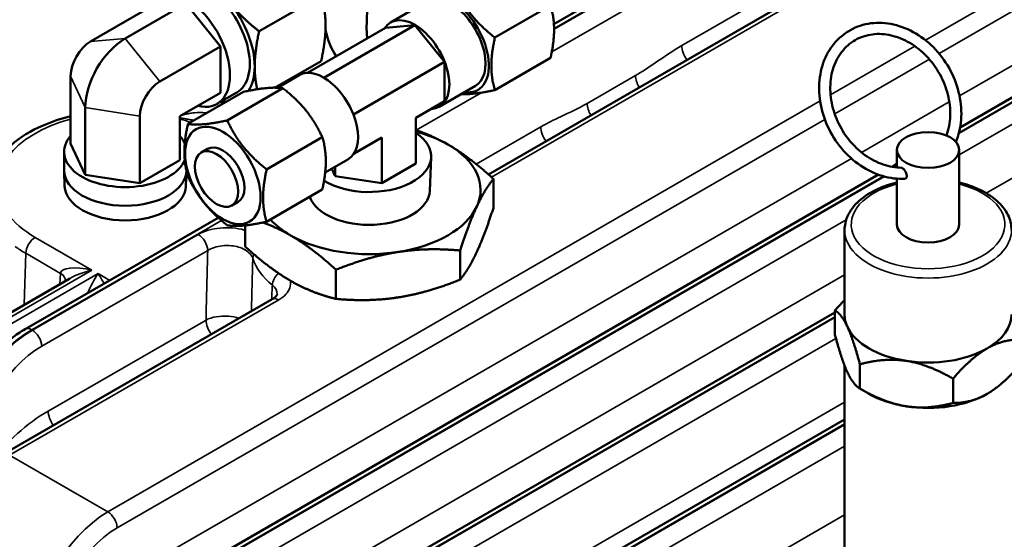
# Model space of a CAD drawing. Header units: inches. Extents: x 1 to 237, y 4 to 150.
# Tile 117 of 151: x 181.44 to 185.86, y 125.01 to 127.34. Entities that reach past the tile are written whole.
import ezdxf

# ---------------------------------------------------------------- set-up
doc = ezdxf.new("R2010")
doc.units = ezdxf.units.IN
doc.header["$LTSCALE"] = 7
doc.header["$MEASUREMENT"] = 0
doc.layers.add('Visible (ANSI)', color=7, linetype='Continuous', lineweight=50)
doc.layers.add('Visible Narrow (ANSI)', color=7, linetype='Continuous', lineweight=35)

msp = doc.modelspace()

# ---------------------------------------------------------------- linework, layer by layer
at = {"layer": 'Visible (ANSI)'}
for p, q in [((183.8397, 127.3231), (184.4673, 127.6854)), ((183.5456, 126.6471), (185.25, 127.6311)), ((182.7942, 127.4511), (182.5155, 127.2902)), ((183.1059, 127.3301), (183.2685, 127.424)), ((181.7586, 127.2444), (182.0302, 127.4011)), ((181.9142, 127.2583), (182.1857, 127.415)), ((182.1857, 127.415), (182.3413, 127.2215)), ((183.5745, 127.2618), (183.8247, 127.4063)), ((185.6643, 126.8579), (186.6372, 127.4195)), ((182.7327, 127.1035), (183.0827, 127.3056)), ((183.2153, 127.3174), (182.8067, 127.0816)), ((183.2153, 127.3174), (183.0827, 127.3056)), ((183.3478, 127.1525), (183.2153, 127.3174)), ((182.0698, 127.0647), (182.3413, 127.2215)), ((182.3413, 127.2215), (182.3413, 127.0141)), ((183.5745, 127.0261), (183.8247, 127.1706)), ((182.7942, 127.1565), (182.5873, 127.037)), ((182.9389, 126.9164), (183.3478, 127.1525)), ((183.3478, 126.9757), (183.3478, 127.1525)), ((181.6688, 126.7867), (181.6688, 127.0888)), ((182.6958, 127.0933), (182.5977, 127.0367)), ((184.2067, 127.0834), (184.2067, 127.0834)), ((182.6226, 127.0342), (182.3725, 126.8898)), ((183.3246, 126.9512), (183.4873, 127.0451)), ((182.1596, 126.9092), (182.3413, 127.0141)), ((182.4459, 127.0184), (182.1957, 126.874)), ((182.4154, 127.0155), (182.3263, 126.964)), ((181.7346, 126.645), (181.7346, 126.9471)), ((183.2193, 126.9015), (183.3478, 126.9757)), ((181.9799, 126.6071), (181.9799, 126.9092)), ((182.1596, 126.7108), (182.1596, 126.9092)), ((183.2193, 126.9015), (183.2193, 126.696)), ((182.7994, 126.8143), (182.5492, 126.6699)), ((182.9418, 126.7413), (183.0662, 126.8131)), ((183.0662, 126.8131), (183.0662, 126.6076)), ((185.6027, 126.8223), (185.6033, 126.8226)), ((181.7346, 126.645), (181.6688, 126.7867)), ((182.2838, 126.7617), (182.2556, 126.7453)), ((181.6394, 126.6649), (181.6394, 126.7487)), ((183.2823, 126.5738), (183.2881, 126.7248)), ((185.3804, 126.6783), (185.3804, 126.7569)), ((185.6604, 126.4221), (185.6604, 126.7569)), ((182.1596, 126.7108), (181.9799, 126.6071)), ((182.9145, 126.7144), (182.8124, 126.6555)), ((182.8571, 126.6399), (182.842, 126.6726)), ((182.8571, 126.6813), (182.8571, 126.6399)), ((183.2193, 126.696), (183.0662, 126.6076)), ((185.3584, 126.6813), (185.3804, 126.694)), ((181.642, 126.5943), (181.6395, 126.6615)), ((181.9799, 126.6071), (181.7346, 126.645)), ((182.1864, 126.5943), (182.1889, 126.6615)), ((182.2413, 124.8816), (185.2974, 126.646)), ((183.0662, 126.6076), (182.8571, 126.6399)), ((183.5679, 126.4959), (183.5679, 126.6271)), ((185.3804, 126.4221), (185.3804, 126.6281)), ((182.7994, 126.5786), (182.5492, 126.4342)), ((182.4213, 126.5235), (182.3931, 126.5072)), ((181.464, 125.9515), (182.3318, 126.4525)), ((182.4525, 126.3233), (182.4525, 126.4179)), ((185.1454, 126.018), (185.1454, 126.3976)), ((183.4185, 126.1739), (183.4185, 126.3051)), ((182.8608, 126.0876), (182.8608, 126.2188)), ((181.2103, 125.9173), (181.6646, 126.1795)), ((182.6567, 126.169), (182.6552, 126.1699)), ((181.3644, 125.3878), (182.5741, 126.0862)), ((182.6797, 124.6284), (185.1022, 126.0271)), ((185.1022, 126.0353), (185.1022, 125.9259)), ((185.1454, 125.788), (185.1454, 124.8953)), ((185.2142, 125.7938), (185.2142, 125.6844)), ((185.6325, 125.7291), (185.6325, 125.6197)), ((185.2553, 125.6608), (185.2142, 125.6844)), ((183.6561, 124.6859), (185.1454, 125.5458))]:
    msp.add_line(p, q, dxfattribs=at)
for centre, major_axis, start_param, end_param in [((180.5526, 126.1591), (-1.5, -2.5981), 2.489286, 6.784901), ((180.5526, 126.1591), (1.485, 2.5721), 5.632232, 9.924273), ((180.5526, 126.1591), (-1.48, -2.5634), 2.491096, 6.781507), ((182.2748, 127.2591), (0.1406, -0.2436), 0, 3.141593), ((182.1857, 127.2076), (-0.1406, 0.2436), 2.631001, 6.793777), ((183.3779, 127.2346), (0.12, -0.2078), 5.859204, 9.848759), ((183.5177, 127.6111), (0.3672, 0.6361), 2.109995, 2.446903), ((183.3779, 127.2346), (0.1094, -0.1894), 0, 3.141593), ((182.2748, 127.2591), (-0.1563, 0.2706), 3.926991, 4.974188), ((183.2153, 127.1407), (-0.1094, 0.1894), 2.84391, 6.580868), ((183.319, 127.7258), (-0.3672, -0.6361), 5.730372, 5.990658), ((181.9142, 127.0508), (0.127, 0.22), 0.785398, 2.356194), ((181.7586, 127.1407), (0.0635, 0.11), 0.785398, 2.356194), ((182.2748, 127.2591), (0.1563, -0.2706), 0.27344, 0.785398), ((182.8051, 126.9039), (0.1094, -0.1894), 0, 3.141593), ((180.5526, 126.1591), (-1.5, -2.5981), 2.232129, 2.234721), ((182.0698, 126.961), (0.0635, 0.11), 0.785398, 2.356194), ((180.5526, 126.1591), (-1.48, -2.5634), 2.230443, 2.233071), ((180.5526, 126.1591), (1.485, 2.5721), 5.372462, 5.375081), ((182.2748, 127.2591), (0.1563, -0.2706), 5.832158, 5.936596), ((181.9142, 126.7487), (0.2747, 0), 2.674977, 6.049465), ((181.9142, 126.7487), (0.2747, 0), 0.231918, 0.466616), ((183.0102, 126.7283), (0.2779, 0), 3.893601, 7.002181), ((183.0102, 126.5773), (-0.5, 0), 3.926991, 4.280862), ((182.3526, 126.6426), (-0.0688, 0.1191), 3.141593, 6.283185), ((183.0102, 126.5773), (0.5, 0), 6.021386, 7.068583), ((181.9142, 126.6649), (-0.2747, 0), 0, 3.138657), ((181.9142, 126.5977), (0.2723, 0), 3.16305, 6.261728), ((183.0102, 126.5773), (0.2722, 0), 3.340347, 6.261172), ((183.0102, 126.5773), (0.5, 0), 4.974188, 6.021386), ((183.0102, 126.5773), (0.5, 0), 3.620909, 3.926991), ((185.5204, 126.4221), (0.14, 0), 3.141593, 6.283185), ((183.0102, 126.5773), (0.5, 0), 3.926991, 4.974188), ((185.5204, 126.018), (-0.375, 0), 0, 0.261799), ((185.5204, 126.018), (0.375, 0), 5.497787, 6.283185), ((185.5204, 126.018), (-0.375, 0), 0.261799, 1.308997), ((185.5204, 126.018), (-0.375, 0), 1.308997, 2.356194), ((185.5204, 125.8139), (-0.375, 0), 0.785398, 1.308997), ((185.5204, 125.8139), (-0.375, 0), 1.308997, 2.356194)]:
    msp.add_ellipse(centre, major_axis=major_axis, ratio=0.57735, start_param=start_param, end_param=end_param, dxfattribs=at)
for centre, major_axis in [((182.3526, 126.6426), (0.12, -0.2078)), ((185.5204, 126.7569), (-0.14, 0)), ((182.3243, 126.6263), (-0.0688, 0.1191))]:
    msp.add_ellipse(centre, major_axis=major_axis, ratio=0.57735, dxfattribs=at)
for points, weights in [([(183.3978, 127.4817), (183.4567, 127.3548), (183.5745, 127.2618)], [1.08785418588, 1.25614581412, 1.08785418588]), ([(182.814, 127.3152), (182.814, 127.3836), (182.7942, 127.4511)], [1, 1.08259182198, 1.08785887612]), ([(182.3853, 127.4162), (182.4366, 127.3524), (182.5155, 127.2902)], [1, 1.08259182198, 1.08785887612]), ([(183.8247, 127.1706), (183.8542, 127.3054), (183.8247, 127.4063)], [2.33597529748, 2.69735193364, 2.33597529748]), ([(182.7942, 127.1565), (182.814, 127.2468), (182.814, 127.3152)], [1.08785887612, 1.08259182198, 1]), ([(182.5155, 127.2902), (182.4958, 127.1998), (182.4958, 127.1315)], [1.08785887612, 1.08259182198, 1]), ([(183.5745, 127.2618), (183.5451, 127.127), (183.5745, 127.0261)], [2.39815312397, 2.76914870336, 2.39815312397]), ([(182.4958, 127.1315), (182.4958, 127.0797), (182.5067, 127.0299)], [1, 1.0612591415, 1.07997937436]), ([(182.6226, 127.0342), (182.5637, 127.0433), (182.4459, 127.0184)], [1.01850376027, 1.17606684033, 1.01850376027]), ([(182.7994, 126.8143), (182.7405, 126.9413), (182.6226, 127.0342)], [1.01850376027, 1.17606684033, 1.01850376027]), ([(183.5745, 127.0261), (183.4757, 127.0052), (183.4227, 127.0078)], [1.08785418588, 1.22555769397, 1.13791123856]), ([(182.3671, 126.973), (182.3533, 126.9722), (182.3406, 126.9723)], [1.02599408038, 1.04521363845, 1.05849667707]), ([(182.1957, 126.6383), (182.1662, 126.7391), (182.1957, 126.874)], [1.08785418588, 1.25614581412, 1.08785418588]), ([(182.1957, 126.874), (182.2546, 126.8649), (182.3725, 126.8898)], [1.08785418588, 1.25614581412, 1.08785418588]), ([(182.3725, 126.8898), (182.4314, 126.7628), (182.5492, 126.6699)], [1.08785418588, 1.25614581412, 1.08785418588]), ([(182.7994, 126.5786), (182.8289, 126.7135), (182.7994, 126.8143)], [2.39815312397, 2.76914870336, 2.39815312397]), ([(183.2193, 126.8459), (183.2943, 126.8215), (183.3638, 126.7814)], [1.0151691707, 1.02756298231, 1]), ([(183.3638, 126.7814), (183.4585, 126.7267), (183.5679, 126.6271)], [1, 1.03799156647, 1.00007075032]), ([(182.3725, 126.4184), (182.2546, 126.5113), (182.1957, 126.6383)], [1.08785418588, 1.25614581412, 1.08785418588]), ([(182.5492, 126.6699), (182.5198, 126.535), (182.5492, 126.4342)], [2.33597529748, 2.69735193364, 2.33597529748]), ([(183.5679, 126.6271), (183.5278, 126.5773), (183.4932, 126.5026)], [1.00007075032, 1.03799156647, 1]), ([(183.4932, 126.5026), (183.4585, 126.4278), (183.4185, 126.3051)], [1, 1.03799156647, 1.00007075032]), ([(183.4932, 126.2984), (183.5278, 126.3732), (183.5679, 126.4959)], [1, 1.03799156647, 1.00007075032]), ([(182.5492, 126.4342), (182.4314, 126.4093), (182.3725, 126.4184)], [1.08785418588, 1.25614581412, 1.08785418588]), ([(182.6567, 126.3732), (182.5964, 126.4079), (182.5325, 126.4307)], [1, 1.02383576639, 1.01779044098]), ([(182.8608, 126.2188), (182.7514, 126.3185), (182.6567, 126.3732)], [1.00007075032, 1.03799156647, 1]), ([(182.4525, 126.3233), (182.5612, 126.2244), (182.6552, 126.1698)], [1.00007075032, 1.0377161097, 1.00054793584]), ([(183.1396, 126.2984), (183.0102, 126.2784), (182.8608, 126.2188)], [1, 1.03799156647, 1.00007075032]), ([(183.4185, 126.3051), (183.269, 126.3185), (183.1396, 126.2984)], [1.00007075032, 1.03799156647, 1]), ([(183.4185, 126.1739), (183.4585, 126.2237), (183.4932, 126.2984)], [1.00007075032, 1.03799156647, 1]), ([(182.6567, 126.169), (182.7514, 126.1143), (182.8608, 126.0876)], [1, 1.03799156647, 1.00007075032]), ([(183.1396, 126.0943), (183.269, 126.1143), (183.4185, 126.1739)], [1, 1.03799156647, 1.00007075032]), ([(182.8608, 126.0876), (183.0102, 126.0743), (183.1396, 126.0943)], [1.00007075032, 1.03799156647, 1]), ([(185.1022, 126.0353), (185.1245, 126.0611), (185.1454, 126.0824)], [1, 1.01005189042, 1.01477953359]), ([(185.1582, 125.9619), (185.1322, 126.018), (185.1022, 126.0353)], [1, 1.0379548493, 1]), ([(185.1022, 125.9259), (185.1322, 125.8139), (185.1582, 125.7578)], [1, 1.0379548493, 1]), ([(185.2142, 125.7938), (185.1842, 125.9059), (185.1582, 125.9619)], [1, 1.0379548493, 1]), ([(185.9387, 125.9059), (185.8567, 125.9059), (185.7856, 125.8649)], [1, 1.0379548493, 1]), ([(185.7856, 125.8649), (185.7145, 125.8239), (185.6325, 125.7291)], [1, 1.0379548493, 1]), ([(185.4234, 125.8088), (185.3263, 125.8239), (185.2142, 125.7938)], [1, 1.0379548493, 1]), ([(185.6325, 125.7291), (185.5204, 125.7938), (185.4234, 125.8088)], [1, 1.0379548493, 1]), ([(185.7856, 125.6608), (185.8567, 125.7018), (185.9387, 125.7965)], [1, 1.0379548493, 1]), ([(185.1582, 125.7578), (185.1842, 125.7018), (185.2142, 125.6844)], [1, 1.0379548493, 1]), ([(185.2142, 125.6844), (185.3263, 125.6197), (185.4234, 125.6047)], [1, 1.0379548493, 1]), ([(185.6325, 125.6197), (185.7145, 125.6197), (185.7856, 125.6608)], [1, 1.0379548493, 1]), ([(185.4234, 125.6047), (185.5204, 125.5897), (185.6325, 125.6197)], [1, 1.0379548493, 1])]:
    msp.add_rational_spline(points, weights, degree=2, dxfattribs=at)
for points, knots in [([(185.6455, 126.7932), (185.6516, 126.8079), (185.6565, 126.8232), (185.6686, 126.8735), (185.6715, 126.9101), (185.6664, 126.9846), (185.6583, 127.0225), (185.632, 127.0955), (185.6136, 127.1307), (185.5686, 127.1946), (185.5419, 127.2234), (185.4828, 127.2715), (185.4503, 127.291), (185.3831, 127.3183), (185.3483, 127.3262), (185.2802, 127.3298), (185.2469, 127.3255), (185.1853, 127.3053), (185.1569, 127.2896), (185.1078, 127.2486), (185.0869, 127.2233), (185.0544, 127.1652), (185.0428, 127.1325), (185.0302, 127.0626), (185.0293, 127.0254), (185.0384, 126.9506), (185.0484, 126.9129), (185.0784, 126.841), (185.0985, 126.8067), (185.1464, 126.7452), (185.1744, 126.718), (185.2355, 126.6733), (185.2686, 126.6558), (185.3366, 126.6327), (185.3714, 126.6269), (185.4091, 126.6274), (185.4128, 126.6275), (185.4164, 126.6277)], [2.132891, 2.132891, 2.132891, 2.132891, 2.280292, 2.280292, 2.601352, 2.601352, 2.925978, 2.925978, 3.251845, 3.251845, 3.577839, 3.577839, 3.903048, 3.903048, 4.22555, 4.22555, 4.542389, 4.542389, 4.853272, 4.853272, 5.163814, 5.163814, 5.479903, 5.479903, 5.80184, 5.80184, 6.126822, 6.126822, 6.452772, 6.452772, 6.778706, 6.778706, 7.10361, 7.10361, 7.425299, 7.425299, 7.459903, 7.459903, 7.459903, 7.459903]), ([(185.6031, 126.8221), (185.6081, 126.8357), (185.6119, 126.85), (185.6203, 126.8943), (185.6214, 126.9259), (185.6143, 126.9898), (185.6063, 127.022), (185.5818, 127.0837), (185.5654, 127.1133), (185.5261, 127.1669), (185.5031, 127.1909), (185.4528, 127.231), (185.4256, 127.247), (185.3696, 127.2698), (185.3408, 127.2764), (185.2843, 127.2796), (185.2566, 127.2761), (185.2049, 127.2591), (185.1809, 127.2454), (185.1395, 127.2089), (185.1221, 127.1861), (185.0962, 127.1343), (185.0875, 127.1054), (185.0796, 127.0444), (185.0802, 127.0124), (185.0905, 126.9485), (185.1002, 126.9166), (185.1276, 126.8559), (185.1453, 126.8271), (185.187, 126.7756), (185.211, 126.7529), (185.2627, 126.7157), (185.2904, 126.7013), (185.346, 126.6823), (185.3738, 126.6775), (185.4006, 126.6773)], [2.172107, 2.172107, 2.172107, 2.172107, 2.331088, 2.331088, 2.648539, 2.648539, 2.962761, 2.962761, 3.276053, 3.276053, 3.5893, 3.5893, 3.903295, 3.903295, 4.220014, 4.220014, 4.543352, 4.543352, 4.875355, 4.875355, 5.207475, 5.207475, 5.53074, 5.53074, 5.847331, 5.847331, 6.161273, 6.161273, 6.47451, 6.47451, 6.787817, 6.787817, 7.102104, 7.102104, 7.409421, 7.409421, 7.409421, 7.409421]), ([(181.2824, 126.5594), (181.284, 126.5987), (181.2951, 126.6375), (181.3347, 126.7123), (181.3645, 126.7479), (181.4417, 126.8138), (181.4906, 126.8434), (181.584, 126.8841), (181.6254, 126.8981), (181.6688, 126.9091)], [2.38089, 2.38089, 2.38089, 2.38089, 2.652468, 2.652468, 2.950194, 2.950194, 3.280191, 3.280191, 3.512101, 3.512101, 3.512101, 3.512101]), ([(185.4006, 126.6773), (185.4009, 126.6773), (185.4012, 126.6773), (185.403, 126.677), (185.4045, 126.6763), (185.408, 126.6738), (185.4098, 126.6721), (185.4135, 126.6678), (185.4155, 126.6652), (185.4192, 126.6593), (185.421, 126.6559), (185.4236, 126.6491), (185.4245, 126.6457), (185.4251, 126.6397), (185.4249, 126.637), (185.4239, 126.6334), (185.4233, 126.6322), (185.4218, 126.6302), (185.421, 126.6294), (185.42, 126.6288), (185.4189, 126.6282), (185.4177, 126.6278), (185.4164, 126.6277)], [0.2235644, 0.2235644, 0.2235644, 0.2235644, 0.2287047, 0.2287047, 0.2511904, 0.2511904, 0.2739373, 0.2739373, 0.2993028, 0.2993028, 0.3278237, 0.3278237, 0.3559936, 0.3559936, 0.3813329, 0.3813329, 0.3967389, 0.3967389, 0.4120177, 0.4120177, 0.4120177, 0.4289233, 0.4289233, 0.4289233, 0.4289233]), ([(185.3804, 126.6106), (185.3506, 126.6034), (185.3223, 126.5939), (185.2638, 126.5676), (185.2349, 126.5496), (185.188, 126.508), (185.1699, 126.4845), (185.15, 126.4392), (185.1454, 126.4185), (185.1454, 126.3976)], [2.751849, 2.751849, 2.751849, 2.751849, 3.017, 3.017, 3.350595, 3.350595, 3.678478, 3.678478, 3.926991, 3.926991, 3.926991, 3.926991]), ([(185.8954, 126.3976), (185.8954, 126.4209), (185.8897, 126.444), (185.8677, 126.4886), (185.8507, 126.5099), (185.8063, 126.5493), (185.778, 126.567), (185.7197, 126.5935), (185.6908, 126.6033), (185.6604, 126.6106)], [0.785398, 0.785398, 0.785398, 0.785398, 1.06302, 1.06302, 1.362051, 1.362051, 1.689949, 1.689949, 1.96054, 1.96054, 1.96054, 1.96054]), ([(182.5747, 126.0865), (182.5815, 126.0905), (182.5869, 126.0948), (182.5938, 126.1018), (182.5955, 126.1046), (182.5968, 126.1072), (182.5967, 126.1071), (182.5967, 126.1074)], [0.0034923, 0.0034923, 0.0034923, 0.0034923, 0.0933806, 0.0933806, 0.1812763, 0.1812763, 0.2694374, 0.2694374, 0.2694374, 0.2694374]), ([(181.1127, 125.3828), (181.1156, 125.4293), (181.1254, 125.4791), (181.1568, 125.5778), (181.1787, 125.6278), (181.231, 125.7215), (181.262, 125.7664), (181.3288, 125.8454), (181.3653, 125.8808), (181.4229, 125.9256), (181.4435, 125.9396), (181.4642, 125.9516)], [0, 0, 0, 0, 0.41783, 0.41783, 0.83105, 0.83105, 1.236783, 1.236783, 1.636279, 1.636279, 1.850772, 1.850772, 1.850772, 1.850772])]:
    msp.add_open_spline(points, degree=3, knots=knots, dxfattribs=at)
msp.add_open_spline([(182.5967, 126.1079), (182.5967, 126.1077), (182.5967, 126.1075), (182.5967, 126.1074)], degree=3, dxfattribs=at)
at = {"layer": 'Visible Narrow (ANSI)'}
for p, q in [((183.8302, 127.1978), (184.7141, 127.7081)), ((184.5293, 127.6976), (183.8405, 127.2999)), ((183.8405, 127.3033), (184.5212, 127.6963)), ((185.1435, 127.6476), (184.4136, 127.2262)), ((187.6955, 127.6676), (185.7821, 126.5629)), ((183.5594, 126.6348), (185.2778, 127.6269)), ((185.8994, 127.4762), (185.5085, 127.2505)), ((185.5703, 127.1899), (185.9418, 127.4044)), ((186.6739, 127.4171), (185.6582, 126.8307)), ((185.6592, 126.8346), (186.6685, 127.4174)), ((185.6604, 126.7357), (186.8466, 127.4205)), ((181.9142, 127.2583), (181.7586, 127.2444)), ((182.0698, 127.0647), (181.9142, 127.2583)), ((185.4615, 127.2233), (185.0824, 127.0044)), ((185.1009, 126.9189), (185.5263, 127.1645)), ((185.9458, 127.1636), (185.6618, 126.9997)), ((181.7346, 126.9471), (181.6688, 127.0888)), ((184.206, 127.0915), (183.989, 126.9662)), ((183.2203, 126.8456), (183.5128, 127.0145)), ((181.9799, 126.9092), (181.7346, 126.9471)), ((185.0353, 126.9773), (181.8358, 125.13)), ((185.6158, 126.9731), (185.2219, 126.7457)), ((181.8782, 125.0583), (185.0569, 126.8935)), ((183.7806, 126.8608), (183.4907, 126.6934)), ((185.1758, 126.7191), (182.1285, 124.9597)), ((182.2713, 124.8786), (185.3201, 126.6388)), ((185.324, 126.6377), (182.2742, 124.8769)), ((181.494, 125.9485), (182.3458, 126.4403)), ((182.3166, 124.8051), (185.1524, 126.4424)), ((182.2422, 126.3772), (181.4969, 125.9469)), ((181.7646, 126.217), (181.5097, 126.3641)), ((181.4673, 126.2924), (181.4604, 126.0617)), ((181.4673, 126.2924), (181.6232, 126.2023)), ((181.5393, 125.8751), (182.2846, 126.3054)), ((181.2403, 125.9143), (181.7646, 126.217)), ((181.7922, 126.201), (181.2679, 125.8984)), ((181.6232, 126.2023), (181.6203, 126.154)), ((181.8442, 126.171), (181.7922, 126.201)), ((185.1454, 126.1953), (182.567, 124.7066)), ((181.7798, 126.182), (181.7798, 126.182)), ((181.3944, 125.3848), (182.6041, 126.0832)), ((182.2769, 125.9926), (181.5679, 125.5833)), ((182.292, 125.9993), (182.292, 125.9993)), ((182.7097, 124.6255), (185.1022, 126.0068)), ((185.1022, 126.0034), (182.7126, 124.6238)), ((181.4925, 125.9494), (181.4925, 125.9494)), ((181.4969, 125.9469), (181.494, 125.9485)), ((182.2966, 125.934), (182.2966, 125.934)), ((182.755, 124.552), (185.1066, 125.9097)), ((185.1454, 125.6238), (183.1019, 124.444)), ((183.6861, 124.683), (185.1454, 125.5255)), ((185.1454, 125.5222), (183.689, 124.6813)), ((183.7314, 124.6095), (185.1454, 125.4259)), ((181.8358, 125.13), (181.3944, 125.3848)), ((185.1454, 125.1176), (183.9787, 124.444))]:
    msp.add_line(p, q, dxfattribs=at)
for centre, major_axis, ratio, start_param, end_param in [((184.4701, 127.1959), (-0.04, 0.0693), 0.57735, 0.820305, 1.733915), ((182.7144, 127.5187), (-0.6177, -0.1224), 0.68165, 1.35535, 1.37473), ((184.2626, 127.0612), (-0.04, 0.0693), 0.57735, 0.820305, 1.572447), ((182.3261, 126.9665), (0.03, -0.052), 0.57735, 1.318966, 1.36221), ((184.0455, 126.9359), (-0.04, 0.0693), 0.57735, 0.820305, 1.572447), ((181.9142, 126.5977), (-0.5721, 0), 0.57735, 5.155707, 6.597718), ((181.9142, 126.5977), (0.5721, 0), 0.57735, 1.031445, 1.127479), ((183.8372, 126.8304), (-0.04, 0.0693), 0.57735, 0.820305, 1.733915), ((183.4366, 126.4769), (-0.3512, -0.3505), 0.486742, 3.14355, 3.14361), ((185.5204, 126.4221), (0.345, 0), 0.57735, 1.988647, 7.436131), ((181.9142, 126.5977), (-0.5721, 0), 0.57735, 0.389739, 0.785398), ((181.5097, 126.3152), (-0.03, -0.052), 0.57735, 3.926991, 5.462881), ((182.2422, 126.3282), (0.03, -0.052), 0.57735, 0.820305, 2.356194), ((185.5204, 126.3976), (-0.375, 0), 0.57735, 0, 3.141593), ((181.9142, 126.5504), (0.632, 0), 0.57735, 3.813589, 3.926991), ((182.5462, 126.2739), (-0.0571, -0.0185), 0.802485, 5.6077, 5.993099), ((181.7646, 126.168), (-0.1409, 0.0367), 0.326759, 4.797278, 6.333168), ((183.0102, 126.3259), (-0.532, 0), 0.57735, 0.185523, 0.612829), ((181.5667, 126.172), (0.0799, -0.0048), 0.576647, 0.043625, 0.819653), ((181.7646, 126.168), (-0.1409, -0.0367), 0.326759, 4.6275, 5.412898), ((181.7922, 126.1521), (-0.0519, -0.0944), 0.238803, 4.302455, 5.248461), ((181.7922, 126.1521), (-0.0519, 0.0944), 0.238803, 4.628225, 5.122323), ((182.624, 126.1674), (-0.0381, -0.0464), 0.667914, 4.478659, 5.565401), ((182.5736, 126.2385), (0.08, 0), 0.616921, 4.932571, 4.933004), ((182.5736, 126.2385), (-0.0353, -0.0718), 0.829416, 0.585176, 0.585448), ((182.6041, 126.0342), (-0.03, 0.052), 0.57735, 5.497787, 6.283185), ((182.3335, 125.9623), (-0.04, 0.0693), 0.57735, 0.820305, 1.733915), ((181.589, 125.5607), (-0.5274, -0.85), 0.554987, 2.414113, 2.414189), ((181.4832, 125.5466), (0.2612, 0.4265), 0.559352, 0.799843, 2.335733), ((181.5078, 125.5323), (-0.2381, -0.4398), 0.594803, 3.910657, 5.446547), ((181.494, 125.8996), (-0.03, 0.052), 0.57735, 5.497787, 6.277063), ((181.4969, 125.8979), (0.03, -0.052), 0.57735, 0.820305, 2.356194), ((181.5502, 125.5096), (0.208, 0.3879), 0.597134, 0.766683, 2.302573), ((181.5679, 125.2537), (-0.3418, -0.3561), 0.527629, 4.209761, 4.935568), ((181.6244, 125.5529), (0.04, -0.0693), 0.57735, 3.961897, 4.875508), ((181.8466, 124.7155), (-0.2381, -0.4398), 0.594803, 3.910657, 5.446547), ((181.8358, 125.081), (0.03, -0.052), 0.57735, 0.820305, 2.356194), ((181.889, 124.6927), (0.208, 0.3879), 0.597134, 0.766683, 2.302573)]:
    msp.add_ellipse(centre, major_axis=major_axis, ratio=ratio, start_param=start_param, end_param=end_param, dxfattribs=at)
for points, knots in [([(184.4136, 127.2262), (184.3739, 127.2033), (184.3049, 127.1546), (184.2358, 127.1087), (184.206, 127.0915)], [-0.7487028, -0.7487028, -0.7487028, -0.7487028, -0.3208726, 0, 0, 0, 0]), ([(183.989, 126.9662), (183.9493, 126.9433), (183.8799, 126.9114), (183.8104, 126.878), (183.7806, 126.8608)], [-0.7485391, -0.7485391, -0.7485391, -0.7485391, -0.3208025, 0, 0, 0, 0]), ([(182.1596, 126.9007), (182.1665, 126.8999), (182.1812, 126.898), (182.2021, 126.8942), (182.2159, 126.891), (182.2222, 126.8893)], [0.0830968, 0.0830968, 0.0830968, 0.0830968, 0.1465085, 0.2197628, 0.2850664, 0.2850664, 0.2850664, 0.2850664]), ([(182.2794, 126.9223), (182.2725, 126.9241), (182.2534, 126.9264), (182.2243, 126.9246), (182.1965, 126.9201), (182.1796, 126.9165), (182.1696, 126.9141), (182.1668, 126.9134)], [-0.5457177, -0.5457177, -0.5457177, -0.5457177, -0.4395256, -0.2930171, -0.2197628, -0.1465085, -0.1180198, -0.1180198, -0.1180198, -0.1180198]), ([(182.4525, 126.3959), (182.4512, 126.3963), (182.4166, 126.4064), (182.338, 126.413), (182.2685, 126.3923), (182.2422, 126.3772)], [0.4138426, 0.4138426, 0.4138426, 0.4138426, 0.4252267, 0.7087112, 0.9921957, 0.9921957, 0.9921957, 0.9921957]), ([(182.2846, 126.3054), (182.3022, 126.3162), (182.3253, 126.3237), (182.3497, 126.3264), (182.3633, 126.3279), (182.3774, 126.3279), (182.391, 126.3265), (182.4018, 126.3254), (182.4123, 126.3234), (182.4222, 126.3206), (182.4327, 126.3176), (182.4424, 126.3136), (182.4509, 126.3088), (182.4514, 126.3085), (182.4519, 126.3082), (182.4524, 126.3079), (182.4701, 126.2976), (182.4828, 126.284), (182.4873, 126.2692)], [-0.9921957, -0.9921957, -0.9921957, -0.9921957, -0.7090267, -0.7090267, -0.7090267, -0.5507665, -0.5507665, -0.5507665, -0.4252267, -0.4252267, -0.4252267, -0.2912509, -0.2912509, -0.2912509, -0.2834845, -0.2834845, -0.2834845, 0, 0, 0, 0]), ([(182.6041, 126.0832), (182.6295, 126.0979), (182.6563, 126.1271), (182.6575, 126.159), (182.6552, 126.1698)], [0, 0, 0, 0, 0.2738043, 0.4168374, 0.4168374, 0.4168374, 0.4168374]), ([(182.425, 126.0001), (182.4105, 126.0051), (182.3588, 126.0157), (182.3028, 126.0062), (182.2769, 125.9926)], [-0.1361979, -0.1361979, -0.1361979, -0.1361979, -0.0929274, 0, 0, 0, 0])]:
    msp.add_open_spline(points, degree=3, knots=knots, dxfattribs=at)
for points in [[(182.2846, 126.3054), (182.282, 126.2011), (182.2794, 126.0968), (182.2769, 125.9926)], [(182.4807, 126.0323), (182.4829, 126.1112), (182.4851, 126.1902), (182.4873, 126.2692)], [(182.575, 126.1492), (182.5739, 126.1277), (182.5728, 126.1062), (182.5717, 126.0848)], [(182.575, 126.1492), (182.5898, 126.1374), (182.5973, 126.1226), (182.5967, 126.1079)]]:
    msp.add_open_spline(points, degree=3, dxfattribs=at)

doc.saveas('drawing.dxf')
